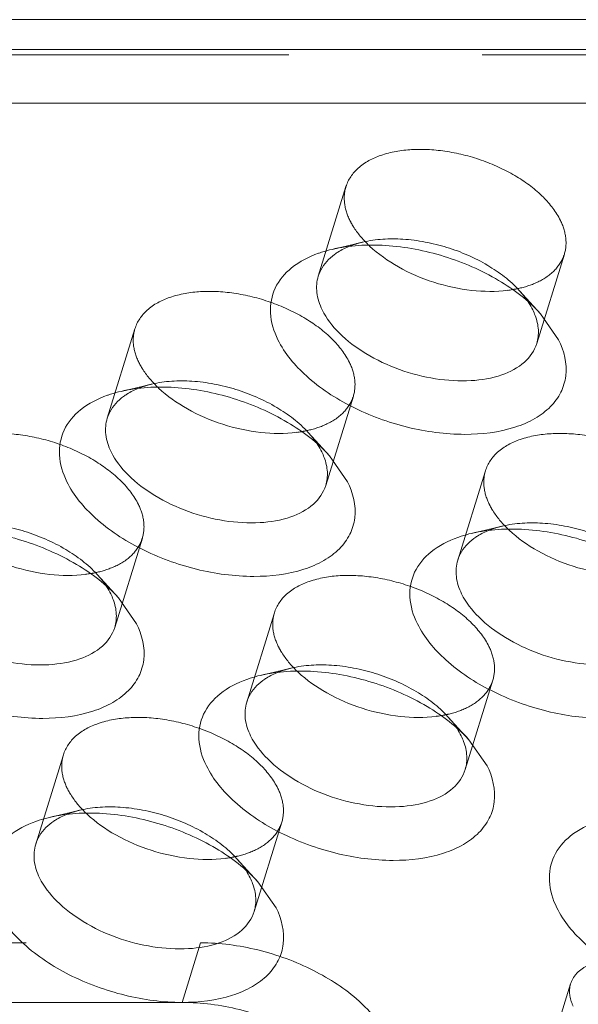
# Model space of a CAD drawing. Header units: millimetres. Extents: x 4065 to 8083, y -652 to 5416.
# Tile 255 of 256: x 5039.22 to 5046.55, y 5202.21 to 5215.14. Entities that reach past the tile are written whole.
import ezdxf

# ---------------------------------------------------------------- set-up
doc = ezdxf.new("R2010")
doc.units = ezdxf.units.MM
doc.header["$LTSCALE"] = 0.8
doc.linetypes.add('HIDDEN', pattern=[9.525, 6.35, -3.175])
doc.layers.get('0').update_dxf_attribs({"linetype": 'CONTINUOUS', "lineweight": 0})
doc.layers.add('3', color=5, linetype='HIDDEN', lineweight=0)

msp = doc.modelspace()

# ---------------------------------------------------------------- linework, layer by layer
for p, q in [((4963.341, 5215.137), (5095.053, 5215.137)), ((5094.932, 5214.745), (4963.22, 5214.745)), ((5095.559, 5214.042), (4962.656, 5214.042)), ((5046.053, 5211.276), (5046.291, 5210.934)), ((5043.284, 5209.411), (5043.522, 5209.07)), ((5040.515, 5207.546), (5040.753, 5207.205)), ((5045.114, 5205.681), (5045.352, 5205.34)), ((5042.345, 5203.816), (5042.583, 5203.475)), ((5041.351, 5202.232), (4972.548, 5202.232))]:
    msp.add_line(p, q)
for centre, radius, start, end in [((5045.422, 5213.177), 1.607, 277.1906, 279.3987), ((5045.226, 5210.969), 0.808, 20.4981, 26.1954), ((5042.653, 5211.312), 1.607, 277.1906, 279.3987), ((5042.457, 5209.105), 0.808, 20.4981, 26.1954), ((5039.884, 5209.448), 1.607, 277.1906, 279.3987), ((5039.688, 5207.24), 0.808, 20.4981, 26.1954), ((5044.483, 5207.583), 1.607, 277.1906, 279.3987), ((5044.287, 5205.375), 0.808, 20.4981, 26.1954), ((5041.714, 5205.718), 1.607, 277.1906, 279.3987), ((5041.518, 5203.51), 0.808, 20.4981, 26.1954)]:
    msp.add_arc(centre, radius, start, end)
for points, knots in [([(5043.317, 5212.121), (5043.545, 5212.175), (5044.048, 5212.2), (5044.795, 5212.056), (5045.494, 5211.753), (5045.895, 5211.449), (5046.053, 5211.276)], [0, 0, 0, 0, 0.236674, 0.49996, 0.763238, 1, 1, 1, 1]), ([(5043.35, 5212.054), (5043.365, 5212.065), (5043.428, 5212.108), (5043.497, 5212.142), (5043.551, 5212.164)], [0, 0, 0, 0, 0.238443, 1, 1, 1, 1]), ([(5043.81, 5212.164), (5043.923, 5212.058), (5044.192, 5211.869), (5044.649, 5211.673), (5045.136, 5211.567), (5045.467, 5211.563), (5045.623, 5211.583)], [0, 0, 0, 0, 0.238556, 0.497923, 0.75839, 1, 1, 1, 1]), ([(5042.607, 5210.934), (5042.553, 5211.044), (5042.481, 5211.272), (5042.546, 5211.628), (5042.786, 5211.91), (5043.012, 5212.024), (5043.138, 5212.069)], [0, 0, 0, 0, 0.254004, 0.482836, 0.721908, 1, 1, 1, 1]), ([(5043.137, 5211.769), (5043.145, 5211.796), (5043.19, 5211.908), (5043.276, 5212.001), (5043.35, 5212.054)], [0, 0, 0, 0, 0.240012, 1, 1, 1, 1]), ([(5043.138, 5212.069), (5043.152, 5212.074), (5043.211, 5212.094), (5043.271, 5212.11), (5043.317, 5212.121)], [0, 0, 0, 0, 0.243995, 1, 1, 1, 1]), ([(5043.188, 5211.326), (5043.153, 5211.398), (5043.104, 5211.544), (5043.115, 5211.7), (5043.137, 5211.769)], [0, 0, 0, 0, 0.525878, 1, 1, 1, 1]), ([(5046.003, 5210.883), (5045.974, 5210.791), (5045.846, 5210.608), (5045.528, 5210.447), (5045.123, 5210.379), (5044.504, 5210.419), (5043.896, 5210.634), (5043.415, 5210.994), (5043.243, 5211.213), (5043.188, 5211.326)], [0, 0, 0, 0, 0.088055, 0.191757, 0.316249, 0.457585, 0.752193, 0.885964, 1, 1, 1, 1]), ([(5045.983, 5211.252), (5046.006, 5211.192), (5046.035, 5211.068), (5046.021, 5210.941), (5046.003, 5210.883)], [0, 0, 0, 0, 0.519412, 1, 1, 1, 1]), ([(5046.291, 5210.934), (5046.362, 5210.789), (5046.423, 5210.542), (5046.33, 5210.235), (5046.186, 5210.041), (5045.976, 5209.886), (5045.603, 5209.728), (5045.026, 5209.662), (5044.294, 5209.76), (5043.582, 5210.022), (5042.989, 5210.407), (5042.695, 5210.753), (5042.607, 5210.934)], [0, 0, 0, 0, 0.096773, 0.141577, 0.188039, 0.23902, 0.296136, 0.42893, 0.580086, 0.73539, 0.87927, 1, 1, 1, 1]), ([(5040.369, 5210.204), (5040.383, 5210.209), (5040.442, 5210.229), (5040.502, 5210.246), (5040.548, 5210.256)], [0, 0, 0, 0, 0.243995, 1, 1, 1, 1]), ([(5040.548, 5210.256), (5040.776, 5210.31), (5041.279, 5210.335), (5042.026, 5210.191), (5042.725, 5209.888), (5043.126, 5209.584), (5043.284, 5209.411)], [0, 0, 0, 0, 0.236674, 0.49996, 0.763238, 1, 1, 1, 1]), ([(5040.581, 5210.19), (5040.595, 5210.2), (5040.659, 5210.243), (5040.728, 5210.277), (5040.782, 5210.299)], [0, 0, 0, 0, 0.238443, 1, 1, 1, 1]), ([(5041.041, 5210.299), (5041.154, 5210.193), (5041.423, 5210.004), (5041.88, 5209.808), (5042.367, 5209.702), (5042.698, 5209.698), (5042.854, 5209.718)], [0, 0, 0, 0, 0.238556, 0.497923, 0.75839, 1, 1, 1, 1]), ([(5039.837, 5209.07), (5039.784, 5209.179), (5039.712, 5209.407), (5039.777, 5209.763), (5040.017, 5210.046), (5040.243, 5210.159), (5040.369, 5210.204)], [0, 0, 0, 0, 0.254004, 0.482836, 0.721908, 1, 1, 1, 1]), ([(5040.367, 5209.904), (5040.376, 5209.931), (5040.421, 5210.043), (5040.507, 5210.136), (5040.581, 5210.19)], [0, 0, 0, 0, 0.240012, 1, 1, 1, 1]), ([(5040.419, 5209.461), (5040.384, 5209.533), (5040.335, 5209.679), (5040.346, 5209.835), (5040.367, 5209.904)], [0, 0, 0, 0, 0.525878, 1, 1, 1, 1]), ([(5043.234, 5209.019), (5043.205, 5208.926), (5043.077, 5208.743), (5042.759, 5208.582), (5042.354, 5208.514), (5041.735, 5208.554), (5041.126, 5208.77), (5040.646, 5209.129), (5040.474, 5209.349), (5040.419, 5209.461)], [0, 0, 0, 0, 0.088055, 0.191757, 0.316249, 0.457585, 0.752193, 0.885964, 1, 1, 1, 1]), ([(5043.214, 5209.388), (5043.237, 5209.327), (5043.266, 5209.203), (5043.252, 5209.076), (5043.234, 5209.019)], [0, 0, 0, 0, 0.519412, 1, 1, 1, 1]), ([(5043.522, 5209.07), (5043.593, 5208.925), (5043.654, 5208.677), (5043.561, 5208.37), (5043.417, 5208.176), (5043.206, 5208.021), (5042.833, 5207.863), (5042.257, 5207.797), (5041.525, 5207.895), (5040.813, 5208.157), (5040.22, 5208.542), (5039.926, 5208.889), (5039.837, 5209.07)], [0, 0, 0, 0, 0.096773, 0.141577, 0.188039, 0.23902, 0.296136, 0.42893, 0.580086, 0.73539, 0.87927, 1, 1, 1, 1]), ([(5037.779, 5208.391), (5038.007, 5208.445), (5038.51, 5208.47), (5039.257, 5208.326), (5039.955, 5208.023), (5040.356, 5207.719), (5040.515, 5207.546)], [0, 0, 0, 0, 0.236674, 0.49996, 0.763238, 1, 1, 1, 1]), ([(5038.272, 5208.434), (5038.385, 5208.328), (5038.654, 5208.139), (5039.111, 5207.944), (5039.598, 5207.837), (5039.929, 5207.833), (5040.085, 5207.853)], [0, 0, 0, 0, 0.238556, 0.497923, 0.75839, 1, 1, 1, 1]), ([(5045.148, 5208.391), (5045.376, 5208.445), (5045.878, 5208.47), (5046.626, 5208.326), (5047.324, 5208.023), (5047.725, 5207.719), (5047.883, 5207.546)], [0, 0, 0, 0, 0.236674, 0.49996, 0.763238, 1, 1, 1, 1]), ([(5045.18, 5208.325), (5045.195, 5208.336), (5045.258, 5208.379), (5045.327, 5208.412), (5045.382, 5208.434)], [0, 0, 0, 0, 0.238443, 1, 1, 1, 1]), ([(5045.64, 5208.434), (5045.754, 5208.328), (5046.022, 5208.139), (5046.479, 5207.944), (5046.967, 5207.837), (5047.297, 5207.833), (5047.454, 5207.853)], [0, 0, 0, 0, 0.238556, 0.497923, 0.75839, 1, 1, 1, 1]), ([(5044.437, 5207.205), (5044.383, 5207.314), (5044.311, 5207.542), (5044.376, 5207.898), (5044.617, 5208.181), (5044.843, 5208.294), (5044.968, 5208.339)], [0, 0, 0, 0, 0.254004, 0.482836, 0.721908, 1, 1, 1, 1]), ([(5044.967, 5208.039), (5044.975, 5208.067), (5045.021, 5208.178), (5045.106, 5208.271), (5045.18, 5208.325)], [0, 0, 0, 0, 0.240012, 1, 1, 1, 1]), ([(5044.968, 5208.339), (5044.983, 5208.344), (5045.042, 5208.364), (5045.102, 5208.381), (5045.148, 5208.391)], [0, 0, 0, 0, 0.243995, 1, 1, 1, 1]), ([(5045.018, 5207.596), (5044.983, 5207.668), (5044.934, 5207.814), (5044.946, 5207.97), (5044.967, 5208.039)], [0, 0, 0, 0, 0.525878, 1, 1, 1, 1]), ([(5040.465, 5207.154), (5040.436, 5207.061), (5040.308, 5206.878), (5039.99, 5206.717), (5039.585, 5206.649), (5038.966, 5206.689), (5038.357, 5206.905), (5037.877, 5207.265), (5037.705, 5207.484), (5037.65, 5207.596)], [0, 0, 0, 0, 0.088055, 0.191757, 0.316249, 0.457585, 0.752193, 0.885964, 1, 1, 1, 1]), ([(5040.445, 5207.523), (5040.468, 5207.462), (5040.497, 5207.338), (5040.482, 5207.211), (5040.465, 5207.154)], [0, 0, 0, 0, 0.519412, 1, 1, 1, 1]), ([(5047.833, 5207.154), (5047.805, 5207.061), (5047.676, 5206.878), (5047.359, 5206.717), (5046.953, 5206.649), (5046.335, 5206.689), (5045.726, 5206.905), (5045.246, 5207.265), (5045.074, 5207.484), (5045.018, 5207.596)], [0, 0, 0, 0, 0.088055, 0.191757, 0.316249, 0.457585, 0.752193, 0.885964, 1, 1, 1, 1]), ([(5040.753, 5207.205), (5040.824, 5207.06), (5040.885, 5206.812), (5040.792, 5206.506), (5040.647, 5206.312), (5040.437, 5206.157), (5040.064, 5205.999), (5039.488, 5205.932), (5038.756, 5206.031), (5038.044, 5206.292), (5037.451, 5206.677), (5037.157, 5207.024), (5037.068, 5207.205)], [0, 0, 0, 0, 0.096773, 0.141577, 0.188039, 0.23902, 0.296136, 0.42893, 0.580086, 0.73539, 0.87927, 1, 1, 1, 1]), ([(5048.121, 5207.205), (5048.192, 5207.06), (5048.253, 5206.812), (5048.16, 5206.506), (5048.016, 5206.312), (5047.806, 5206.157), (5047.433, 5205.999), (5046.857, 5205.932), (5046.124, 5206.031), (5045.412, 5206.292), (5044.82, 5206.677), (5044.526, 5207.024), (5044.437, 5207.205)], [0, 0, 0, 0, 0.096773, 0.141577, 0.188039, 0.23902, 0.296136, 0.42893, 0.580086, 0.73539, 0.87927, 1, 1, 1, 1]), ([(5042.378, 5206.527), (5042.606, 5206.58), (5043.109, 5206.606), (5043.856, 5206.461), (5044.555, 5206.158), (5044.956, 5205.854), (5045.114, 5205.681)], [0, 0, 0, 0, 0.236674, 0.49996, 0.763238, 1, 1, 1, 1]), ([(5041.668, 5205.34), (5041.614, 5205.449), (5041.542, 5205.678), (5041.607, 5206.033), (5041.847, 5206.316), (5042.074, 5206.43), (5042.199, 5206.474)], [0, 0, 0, 0, 0.254004, 0.482836, 0.721908, 1, 1, 1, 1]), ([(5042.199, 5206.474), (5042.214, 5206.479), (5042.272, 5206.499), (5042.333, 5206.516), (5042.378, 5206.527)], [0, 0, 0, 0, 0.243995, 1, 1, 1, 1]), ([(5042.411, 5206.46), (5042.426, 5206.471), (5042.489, 5206.514), (5042.558, 5206.548), (5042.612, 5206.569)], [0, 0, 0, 0, 0.238443, 1, 1, 1, 1]), ([(5042.871, 5206.57), (5042.984, 5206.463), (5043.253, 5206.275), (5043.71, 5206.079), (5044.198, 5205.972), (5044.528, 5205.969), (5044.685, 5205.988)], [0, 0, 0, 0, 0.238556, 0.497923, 0.75839, 1, 1, 1, 1]), ([(5042.198, 5206.174), (5042.206, 5206.202), (5042.252, 5206.313), (5042.337, 5206.406), (5042.411, 5206.46)], [0, 0, 0, 0, 0.240012, 1, 1, 1, 1]), ([(5042.249, 5205.732), (5042.214, 5205.803), (5042.165, 5205.95), (5042.177, 5206.106), (5042.198, 5206.174)], [0, 0, 0, 0, 0.525878, 1, 1, 1, 1]), ([(5045.064, 5205.289), (5045.036, 5205.196), (5044.907, 5205.013), (5044.59, 5204.852), (5044.184, 5204.785), (5043.566, 5204.824), (5042.957, 5205.04), (5042.477, 5205.4), (5042.305, 5205.619), (5042.249, 5205.732)], [0, 0, 0, 0, 0.088055, 0.191757, 0.316249, 0.457585, 0.752193, 0.885964, 1, 1, 1, 1]), ([(5045.044, 5205.658), (5045.067, 5205.597), (5045.096, 5205.473), (5045.082, 5205.346), (5045.064, 5205.289)], [0, 0, 0, 0, 0.519412, 1, 1, 1, 1]), ([(5045.352, 5205.34), (5045.423, 5205.195), (5045.484, 5204.947), (5045.391, 5204.641), (5045.247, 5204.447), (5045.037, 5204.292), (5044.664, 5204.134), (5044.087, 5204.067), (5043.355, 5204.166), (5042.643, 5204.427), (5042.051, 5204.812), (5041.757, 5205.159), (5041.668, 5205.34)], [0, 0, 0, 0, 0.096773, 0.141577, 0.188039, 0.23902, 0.296136, 0.42893, 0.580086, 0.73539, 0.87927, 1, 1, 1, 1]), ([(5039.43, 5204.609), (5039.444, 5204.615), (5039.503, 5204.634), (5039.563, 5204.651), (5039.609, 5204.662)], [0, 0, 0, 0, 0.243995, 1, 1, 1, 1]), ([(5039.609, 5204.662), (5039.837, 5204.715), (5040.34, 5204.741), (5041.087, 5204.596), (5041.786, 5204.294), (5042.187, 5203.989), (5042.345, 5203.816)], [0, 0, 0, 0, 0.236674, 0.49996, 0.763238, 1, 1, 1, 1]), ([(5039.642, 5204.595), (5039.657, 5204.606), (5039.72, 5204.649), (5039.789, 5204.683), (5039.843, 5204.704)], [0, 0, 0, 0, 0.238443, 1, 1, 1, 1]), ([(5040.102, 5204.705), (5040.215, 5204.598), (5040.484, 5204.41), (5040.941, 5204.214), (5041.428, 5204.107), (5041.759, 5204.104), (5041.915, 5204.124)], [0, 0, 0, 0, 0.238556, 0.497923, 0.75839, 1, 1, 1, 1]), ([(5038.899, 5203.475), (5038.845, 5203.584), (5038.773, 5203.813), (5038.838, 5204.169), (5039.078, 5204.451), (5039.304, 5204.565), (5039.43, 5204.609)], [0, 0, 0, 0, 0.254004, 0.482836, 0.721908, 1, 1, 1, 1]), ([(5039.429, 5204.309), (5039.437, 5204.337), (5039.482, 5204.449), (5039.568, 5204.541), (5039.642, 5204.595)], [0, 0, 0, 0, 0.240012, 1, 1, 1, 1]), ([(5046.267, 5203.475), (5046.213, 5203.584), (5046.142, 5203.813), (5046.206, 5204.169), (5046.447, 5204.451), (5046.673, 5204.565), (5046.799, 5204.609)], [0, 0, 0, 0, 0.254004, 0.482836, 0.721908, 1, 1, 1, 1]), ([(5039.48, 5203.867), (5039.445, 5203.938), (5039.396, 5204.085), (5039.407, 5204.241), (5039.429, 5204.309)], [0, 0, 0, 0, 0.525878, 1, 1, 1, 1]), ([(5042.295, 5203.424), (5042.266, 5203.332), (5042.138, 5203.149), (5041.82, 5202.987), (5041.415, 5202.92), (5040.796, 5202.96), (5040.188, 5203.175), (5039.707, 5203.535), (5039.535, 5203.754), (5039.48, 5203.867)], [0, 0, 0, 0, 0.088055, 0.191757, 0.316249, 0.457585, 0.752193, 0.885964, 1, 1, 1, 1]), ([(5042.275, 5203.793), (5042.298, 5203.732), (5042.327, 5203.609), (5042.313, 5203.481), (5042.295, 5203.424)], [0, 0, 0, 0, 0.519412, 1, 1, 1, 1]), ([(5041.351, 5202.232), (5041.098, 5202.232), (5040.586, 5202.301), (5039.874, 5202.562), (5039.281, 5202.948), (5038.987, 5203.294), (5038.899, 5203.475)], [0, 0, 0, 0, 0.264717, 0.536661, 0.788562, 1, 1, 1, 1]), ([(5042.583, 5203.475), (5042.654, 5203.33), (5042.715, 5203.082), (5042.622, 5202.776), (5042.478, 5202.582), (5042.268, 5202.427), (5041.895, 5202.269), (5041.573, 5202.232), (5041.351, 5202.232)], [0, 0, 0, 0, 0.225616, 0.330071, 0.438388, 0.557255, 0.690401, 1, 1, 1, 1]), ([(5049.951, 5203.475), (5050.023, 5203.33), (5050.083, 5203.082), (5049.99, 5202.776), (5049.846, 5202.582), (5049.636, 5202.427), (5049.263, 5202.269), (5048.687, 5202.202), (5047.955, 5202.301), (5047.242, 5202.562), (5046.65, 5202.948), (5046.356, 5203.294), (5046.267, 5203.475)], [0, 0, 0, 0, 0.096773, 0.141577, 0.188039, 0.23902, 0.296136, 0.42893, 0.580086, 0.73539, 0.87927, 1, 1, 1, 1]), ([(5041.351, 5202.232), (5041.603, 5202.232), (5042.116, 5202.163), (5042.828, 5201.902), (5043.42, 5201.516), (5043.714, 5201.17), (5043.803, 5200.989)], [0, 0, 0, 0, 0.264737, 0.536644, 0.78852, 1, 1, 1, 1])]:
    msp.add_open_spline(points, degree=3, knots=knots)
for points in [[(5045.897, 5211.422), (5045.917, 5211.391), (5045.935, 5211.359), (5045.951, 5211.326)], [(5043.128, 5209.557), (5043.148, 5209.526), (5043.166, 5209.494), (5043.182, 5209.461)], [(5040.359, 5207.692), (5040.379, 5207.661), (5040.397, 5207.629), (5040.413, 5207.596)], [(5044.958, 5205.827), (5044.978, 5205.797), (5044.996, 5205.765), (5045.012, 5205.732)], [(5042.189, 5203.963), (5042.209, 5203.932), (5042.227, 5203.9), (5042.243, 5203.867)]]:
    msp.add_open_spline(points, degree=3)
at = {"layer": '3'}
for p, q in [((5030.049, 5214.677), (5092.221, 5214.677)), ((5043.5, 5212.944), (5043.137, 5211.769)), ((5043.721, 5212.216), (5043.317, 5212.121)), ((5046.366, 5212.058), (5046.003, 5210.883)), ((5045.773, 5211.582), (5046.053, 5211.276)), ((5040.731, 5211.079), (5040.368, 5209.904)), ((5040.952, 5210.351), (5040.548, 5210.256)), ((5043.597, 5210.193), (5043.234, 5209.018)), ((5043.003, 5209.717), (5043.284, 5209.411)), ((5045.33, 5209.214), (5044.967, 5208.039)), ((5045.551, 5208.486), (5045.147, 5208.391)), ((5040.828, 5208.329), (5040.465, 5207.154)), ((5040.234, 5207.852), (5040.514, 5207.546)), ((5042.561, 5207.349), (5042.198, 5206.174)), ((5042.782, 5206.622), (5042.378, 5206.527)), ((5045.427, 5206.464), (5045.064, 5205.289)), ((5044.834, 5205.988), (5045.114, 5205.681)), ((5039.792, 5205.485), (5039.429, 5204.31)), ((5040.013, 5204.757), (5039.609, 5204.662)), ((5042.658, 5204.599), (5042.295, 5203.424)), ((5042.065, 5204.123), (5042.345, 5203.816)), ((5034.224, 5203.015), (5041.593, 5203.015)), ((5041.351, 5202.232), (5041.593, 5203.015)), ((5045.964, 5200.911), (5046.448, 5202.478))]:
    msp.add_line(p, q, dxfattribs=at)
for centre, radius, start, end in [((5043.958, 5211.133), 1.108, 109.6104, 111.5294), ((5044.871, 5213.294), 1.55, 225.829, 226.7937), ((5041.189, 5209.268), 1.108, 109.6104, 111.5294), ((5042.102, 5211.429), 1.55, 225.829, 226.7937), ((5045.788, 5207.403), 1.108, 109.6104, 111.5294), ((5046.701, 5209.564), 1.55, 225.829, 226.7937), ((5043.019, 5205.538), 1.108, 109.6104, 111.5294), ((5043.932, 5207.7), 1.55, 225.829, 226.7937), ((5040.25, 5203.674), 1.108, 109.6104, 111.5294), ((5041.163, 5205.835), 1.55, 225.829, 226.7937)]:
    msp.add_arc(centre, radius, start, end, dxfattribs=at)
for points, knots in [([(5046.314, 5212.501), (5046.259, 5212.614), (5046.087, 5212.833), (5045.738, 5213.095), (5045.307, 5213.297), (5044.839, 5213.419), (5044.38, 5213.448), (5043.974, 5213.381), (5043.657, 5213.219), (5043.528, 5213.036), (5043.5, 5212.944)], [0, 0, 0, 0, 0.11391, 0.247494, 0.393901, 0.543049, 0.684203, 0.808528, 0.912094, 1, 1, 1, 1]), ([(5043.5, 5212.944), (5043.478, 5212.875), (5043.467, 5212.719), (5043.516, 5212.572), (5043.551, 5212.501)], [0, 0, 0, 0, 0.474456, 1, 1, 1, 1]), ([(5043.551, 5212.501), (5043.565, 5212.473), (5043.63, 5212.357), (5043.718, 5212.254), (5043.791, 5212.182)], [0, 0, 0, 0, 0.231641, 1, 1, 1, 1]), ([(5046.366, 5212.058), (5046.387, 5212.127), (5046.398, 5212.283), (5046.349, 5212.43), (5046.314, 5212.501)], [0, 0, 0, 0, 0.474456, 1, 1, 1, 1]), ([(5043.721, 5212.216), (5043.892, 5212.256), (5044.269, 5212.275), (5044.83, 5212.167), (5045.353, 5211.94), (5045.654, 5211.712), (5045.773, 5211.582)], [0, 0, 0, 0, 0.236698, 0.500006, 0.763355, 1, 1, 1, 1]), ([(5046.02, 5211.694), (5046.102, 5211.733), (5046.248, 5211.83), (5046.342, 5211.982), (5046.366, 5212.058)], [0, 0, 0, 0, 0.531116, 1, 1, 1, 1]), ([(5045.685, 5211.592), (5045.715, 5211.597), (5045.83, 5211.619), (5045.943, 5211.656), (5046.02, 5211.694)], [0, 0, 0, 0, 0.265466, 1, 1, 1, 1]), ([(5043.545, 5210.636), (5043.49, 5210.749), (5043.318, 5210.968), (5042.969, 5211.23), (5042.538, 5211.432), (5042.07, 5211.554), (5041.61, 5211.583), (5041.205, 5211.516), (5040.888, 5211.354), (5040.759, 5211.171), (5040.731, 5211.079)], [0, 0, 0, 0, 0.11391, 0.247494, 0.393901, 0.543049, 0.684203, 0.808528, 0.912094, 1, 1, 1, 1]), ([(5045.773, 5211.582), (5045.785, 5211.569), (5045.829, 5211.518), (5045.87, 5211.464), (5045.897, 5211.422)], [0, 0, 0, 0, 0.259084, 1, 1, 1, 1]), ([(5040.731, 5211.079), (5040.709, 5211.01), (5040.698, 5210.854), (5040.747, 5210.708), (5040.782, 5210.636)], [0, 0, 0, 0, 0.474456, 1, 1, 1, 1]), ([(5040.782, 5210.636), (5040.796, 5210.609), (5040.861, 5210.492), (5040.948, 5210.389), (5041.022, 5210.317)], [0, 0, 0, 0, 0.231641, 1, 1, 1, 1]), ([(5043.597, 5210.194), (5043.618, 5210.262), (5043.629, 5210.418), (5043.58, 5210.565), (5043.545, 5210.636)], [0, 0, 0, 0, 0.474456, 1, 1, 1, 1]), ([(5040.952, 5210.351), (5041.123, 5210.391), (5041.5, 5210.411), (5042.061, 5210.302), (5042.584, 5210.075), (5042.885, 5209.847), (5043.004, 5209.717)], [0, 0, 0, 0, 0.236698, 0.500006, 0.763355, 1, 1, 1, 1]), ([(5043.251, 5209.829), (5043.333, 5209.868), (5043.479, 5209.965), (5043.573, 5210.117), (5043.597, 5210.194)], [0, 0, 0, 0, 0.531116, 1, 1, 1, 1]), ([(5042.916, 5209.727), (5042.946, 5209.732), (5043.061, 5209.755), (5043.173, 5209.791), (5043.251, 5209.829)], [0, 0, 0, 0, 0.265466, 1, 1, 1, 1]), ([(5040.776, 5208.771), (5040.721, 5208.884), (5040.549, 5209.103), (5040.199, 5209.365), (5039.769, 5209.568), (5039.3, 5209.689), (5038.841, 5209.718), (5038.436, 5209.651), (5038.118, 5209.489), (5037.99, 5209.307), (5037.961, 5209.214)], [0, 0, 0, 0, 0.11391, 0.247494, 0.393901, 0.543049, 0.684203, 0.808528, 0.912094, 1, 1, 1, 1]), ([(5043.004, 5209.717), (5043.015, 5209.704), (5043.06, 5209.654), (5043.101, 5209.599), (5043.128, 5209.557)], [0, 0, 0, 0, 0.259084, 1, 1, 1, 1]), ([(5048.145, 5208.771), (5048.089, 5208.884), (5047.918, 5209.103), (5047.568, 5209.365), (5047.137, 5209.568), (5046.669, 5209.689), (5046.21, 5209.718), (5045.804, 5209.651), (5045.487, 5209.489), (5045.358, 5209.307), (5045.33, 5209.214)], [0, 0, 0, 0, 0.11391, 0.247494, 0.393901, 0.543049, 0.684203, 0.808528, 0.912094, 1, 1, 1, 1]), ([(5045.33, 5209.214), (5045.309, 5209.145), (5045.298, 5208.989), (5045.346, 5208.843), (5045.382, 5208.771)], [0, 0, 0, 0, 0.474456, 1, 1, 1, 1]), ([(5040.828, 5208.329), (5040.849, 5208.397), (5040.86, 5208.553), (5040.811, 5208.7), (5040.776, 5208.771)], [0, 0, 0, 0, 0.474456, 1, 1, 1, 1]), ([(5045.382, 5208.771), (5045.395, 5208.744), (5045.46, 5208.627), (5045.548, 5208.524), (5045.621, 5208.453)], [0, 0, 0, 0, 0.231641, 1, 1, 1, 1]), ([(5038.183, 5208.486), (5038.354, 5208.527), (5038.731, 5208.546), (5039.292, 5208.437), (5039.815, 5208.21), (5040.116, 5207.982), (5040.234, 5207.853)], [0, 0, 0, 0, 0.236698, 0.500006, 0.763355, 1, 1, 1, 1]), ([(5045.552, 5208.486), (5045.723, 5208.527), (5046.1, 5208.546), (5046.66, 5208.437), (5047.184, 5208.21), (5047.484, 5207.982), (5047.603, 5207.853)], [0, 0, 0, 0, 0.236698, 0.500006, 0.763355, 1, 1, 1, 1]), ([(5040.482, 5207.964), (5040.564, 5208.003), (5040.71, 5208.1), (5040.804, 5208.252), (5040.828, 5208.329)], [0, 0, 0, 0, 0.531116, 1, 1, 1, 1]), ([(5040.146, 5207.862), (5040.177, 5207.867), (5040.292, 5207.89), (5040.404, 5207.927), (5040.482, 5207.964)], [0, 0, 0, 0, 0.265466, 1, 1, 1, 1]), ([(5040.234, 5207.853), (5040.246, 5207.84), (5040.291, 5207.789), (5040.332, 5207.734), (5040.359, 5207.692)], [0, 0, 0, 0, 0.259084, 1, 1, 1, 1]), ([(5045.376, 5206.907), (5045.32, 5207.019), (5045.149, 5207.238), (5044.799, 5207.5), (5044.368, 5207.703), (5043.9, 5207.824), (5043.441, 5207.854), (5043.035, 5207.786), (5042.718, 5207.625), (5042.589, 5207.442), (5042.561, 5207.349)], [0, 0, 0, 0, 0.11391, 0.247494, 0.393901, 0.543049, 0.684203, 0.808528, 0.912094, 1, 1, 1, 1]), ([(5042.561, 5207.349), (5042.54, 5207.281), (5042.528, 5207.125), (5042.577, 5206.978), (5042.612, 5206.907)], [0, 0, 0, 0, 0.474456, 1, 1, 1, 1]), ([(5042.612, 5206.907), (5042.626, 5206.879), (5042.691, 5206.762), (5042.779, 5206.659), (5042.852, 5206.588)], [0, 0, 0, 0, 0.231641, 1, 1, 1, 1]), ([(5045.427, 5206.464), (5045.448, 5206.533), (5045.46, 5206.689), (5045.411, 5206.835), (5045.376, 5206.907)], [0, 0, 0, 0, 0.474456, 1, 1, 1, 1]), ([(5042.783, 5206.622), (5042.954, 5206.662), (5043.33, 5206.681), (5043.891, 5206.573), (5044.415, 5206.345), (5044.715, 5206.117), (5044.834, 5205.988)], [0, 0, 0, 0, 0.236698, 0.500006, 0.763355, 1, 1, 1, 1]), ([(5045.081, 5206.099), (5045.163, 5206.139), (5045.309, 5206.235), (5045.404, 5206.387), (5045.427, 5206.464)], [0, 0, 0, 0, 0.531116, 1, 1, 1, 1]), ([(5044.746, 5205.997), (5044.776, 5206.002), (5044.891, 5206.025), (5045.004, 5206.062), (5045.081, 5206.099)], [0, 0, 0, 0, 0.265466, 1, 1, 1, 1]), ([(5042.606, 5205.042), (5042.551, 5205.154), (5042.379, 5205.374), (5042.03, 5205.636), (5041.599, 5205.838), (5041.131, 5205.96), (5040.672, 5205.989), (5040.266, 5205.921), (5039.949, 5205.76), (5039.82, 5205.577), (5039.792, 5205.484)], [0, 0, 0, 0, 0.11391, 0.247494, 0.393901, 0.543049, 0.684203, 0.808528, 0.912094, 1, 1, 1, 1]), ([(5044.834, 5205.988), (5044.846, 5205.975), (5044.89, 5205.924), (5044.931, 5205.87), (5044.958, 5205.827)], [0, 0, 0, 0, 0.259084, 1, 1, 1, 1]), ([(5039.792, 5205.484), (5039.771, 5205.416), (5039.759, 5205.26), (5039.808, 5205.113), (5039.843, 5205.042)], [0, 0, 0, 0, 0.474456, 1, 1, 1, 1]), ([(5039.843, 5205.042), (5039.857, 5205.014), (5039.922, 5204.897), (5040.01, 5204.794), (5040.083, 5204.723)], [0, 0, 0, 0, 0.231641, 1, 1, 1, 1]), ([(5042.658, 5204.599), (5042.679, 5204.668), (5042.69, 5204.824), (5042.641, 5204.97), (5042.606, 5205.042)], [0, 0, 0, 0, 0.474456, 1, 1, 1, 1]), ([(5040.013, 5204.757), (5040.184, 5204.797), (5040.561, 5204.816), (5041.122, 5204.708), (5041.645, 5204.481), (5041.946, 5204.253), (5042.065, 5204.123)], [0, 0, 0, 0, 0.236698, 0.500006, 0.763355, 1, 1, 1, 1]), ([(5042.312, 5204.234), (5042.394, 5204.274), (5042.54, 5204.371), (5042.634, 5204.522), (5042.658, 5204.599)], [0, 0, 0, 0, 0.531116, 1, 1, 1, 1]), ([(5041.977, 5204.132), (5042.007, 5204.138), (5042.122, 5204.16), (5042.235, 5204.197), (5042.312, 5204.234)], [0, 0, 0, 0, 0.265466, 1, 1, 1, 1]), ([(5042.065, 5204.123), (5042.077, 5204.11), (5042.121, 5204.059), (5042.162, 5204.005), (5042.189, 5203.963)], [0, 0, 0, 0, 0.259084, 1, 1, 1, 1]), ([(5044.045, 5201.772), (5043.956, 5201.953), (5043.662, 5202.3), (5043.07, 5202.685), (5042.358, 5202.946), (5041.845, 5203.015), (5041.593, 5203.015)], [0, 0, 0, 0, 0.21148, 0.463356, 0.735263, 1, 1, 1, 1]), ([(5047.099, 5202.804), (5047.02, 5202.804), (5046.873, 5202.791), (5046.675, 5202.729), (5046.523, 5202.626), (5046.464, 5202.527), (5046.448, 5202.477)], [0, 0, 0, 0, 0.303545, 0.570087, 0.797808, 1, 1, 1, 1]), ([(5046.448, 5202.477), (5046.434, 5202.431), (5046.427, 5202.327), (5046.459, 5202.23), (5046.483, 5202.182)], [0, 0, 0, 0, 0.474794, 1, 1, 1, 1])]:
    msp.add_open_spline(points, degree=3, knots=knots, dxfattribs=at)
for points in [[(5043.586, 5212.177), (5043.63, 5212.192), (5043.676, 5212.205), (5043.721, 5212.216)], [(5040.817, 5210.312), (5040.861, 5210.328), (5040.906, 5210.341), (5040.952, 5210.351)], [(5045.416, 5208.447), (5045.461, 5208.463), (5045.506, 5208.476), (5045.552, 5208.486)], [(5042.647, 5206.582), (5042.691, 5206.598), (5042.737, 5206.611), (5042.783, 5206.622)], [(5039.878, 5204.717), (5039.922, 5204.733), (5039.968, 5204.746), (5040.013, 5204.757)]]:
    msp.add_open_spline(points, degree=3, dxfattribs=at)

doc.saveas('drawing.dxf')
